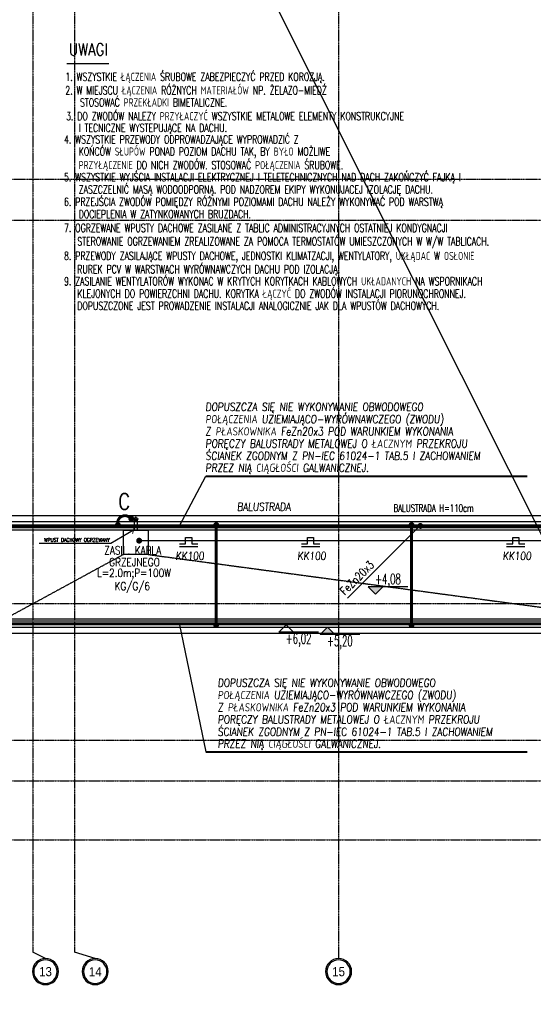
# Model space of a CAD drawing. Extents: x 3880 to 129921, y -116796 to -57711.
# Tile 12 of 110: x 9272 to 10532, y -102734 to -100320. Entities that reach past the tile are written whole.
import ezdxf
from ezdxf.enums import TextEntityAlignment as Align

# ---------------------------------------------------------------- set-up
doc = ezdxf.new("R2010")
doc.units = 0
doc.header["$LTSCALE"] = 2
for name, pattern in [('CENTER', [2, 1.25, -0.25, 0.25, -0.25]), ('DASHDOT2', [12.7, 6.35, -3.175, 0, -3.175]), ('DASHED', [0.75, 0.5, -0.25]), ('DIVIDE2', [0.625, 0.25, -0.125, 0, -0.125, 0, -0.125])]:
    doc.linetypes.add(name, pattern=pattern)
doc.layers.get('0').update_dxf_attribs({"color": 101, "linetype": 'CONTINUOUS'})
for name, color, linetype in [('E35', 6, 'CONTINUOUS'), ('E50', 3, 'CONTINUOUS'), ('Ele-balustrada', 114, 'CONTINUOUS'), ('Ins-wod', 152, 'CONTINUOUS'), ('Opis-rzedne', 52, 'CONTINUOUS'), ('Os-osie glowne', 1, 'CENTER'), ('Os-osie-opis', 2, 'CONTINUOUS'), ('Sch-opis', 51, 'CONTINUOUS'), ('W-idok', 9, 'CONTINUOUS')]:
    doc.layers.add(name, color=color, linetype=linetype)
doc.styles.add('dwg_opis duży', font='ARIAL.TTF', dxfattribs={"width": 0.9})
doc.styles.add('dwg_opis podstawowy', font='romans.shx', dxfattribs={"width": 0.9})
doc.styles.add('ROMANS', font='romans', dxfattribs={"width": 0.85})
doc.dimstyles.new('CHMIELNA', dxfattribs={"dimscale": 3.5, "dimtxt": 4, "dimasz": 1.5, "dimexe": 3, "dimexo": 0, "dimgap": 1, "dimtad": 1, "dimdec": 1, "dimrnd": 0.5, "dimzin": 12, "dimdsep": 46, "dimtxsty": 'ROMANS', "dimblk": 'DIMTICK', "dimcen": 0.09, "dimse1": 1, "dimse2": 1, "dimclrd": 143, "dimclrt": 53, "dimadec": 0, "dimazin": 0, "dimtfac": 1, "dimtdec": 1, "dimtix": 1, "dimtmove": 2, "dimatfit": 2, "dimldrblk": 'ARCHTICK', "dimfxl": 0, "dimtolj": 1, "dimtzin": 0, "dimarcsym": 0})

# ---------------------------------------------------------------- blocks, each defined once
blk = doc.blocks.new('dwg_kota kons 50')
blk.add_hatch(color=256).paths.add_polyline_path([(9, 9), (-9, 9), (0, 0)])
blk.add_lwpolyline([(39.75, 9), (-9, 9), (0, 0), (9, 9)])
at = {"style": 'dwg_opis podstawowy', "width": 0.6}
blk.add_attdef('KOTA_KONS', text='', height=12.75, dxfattribs=at).set_placement((15.375, 8.25), align=Align.BOTTOM_CENTER)
blk = doc.blocks.new('dwg_kota arch 50')
blk.add_lwpolyline([(39.75, 9), (-9, 9), (0, 0), (9, 9)])
at = {"style": 'dwg_opis podstawowy', "width": 0.6}
blk.add_attdef('KOTA_ARCH', text='', height=12.75, dxfattribs=at).set_placement((15.375, 8.25), align=Align.BOTTOM_CENTER)
blk = doc.blocks.new('_gkjgskfjgkdfh')
at = {"linetype": 'DASHDOT2', "ltscale": 0.5}
for points in [[(-7, 0), (7, 0)], [(0, -7), (0, 7)], [(0, 0), (0, -7)]]:
    blk.add_lwpolyline(points, dxfattribs=at)
at = {"ltscale": 2}
for radius in [3.75, 3.25]:
    blk.add_circle((0, 0), radius, dxfattribs=at)
blk = doc.blocks.new('_opis_osi_liczbowy')
blk.add_hatch(color=256).paths.add_polyline_path([(32, 32), (32, 28.8, -1), (32, -28.8), (32, -32, 1)])
for radius in [32, 28.8]:
    blk.add_circle((32, 0), radius)
at = {"style": 'dwg_opis duży', "width": 0.9}
blk.add_attdef('AXNAMEH', text='', height=22.4, rotation=90, dxfattribs=at).set_placement((32, 0), align=Align.MIDDLE_CENTER)
blk = doc.blocks.new('DIMTICK')
for p, q in [((-1, 0), (1, 0)), ((0, 1), (0, -1))]:
    blk.add_line(p, q)
at = {"const_width": 0.141}
blk.add_lwpolyline([(0.71, 0.71), (-0.71, -0.71)], dxfattribs=at)
blk = doc.blocks.new('A$C396C56EA')
at = {"layer": 'E35'}
for p, q in [((0, 0), (45, 0)), ((0, -6.9), (15, -6.9)), ((15, -6.9), (15, -21.9)), ((15, -21.9), (30, -21.9)), ((30, -21.9), (30, -6.9)), ((30, -6.9), (45, -6.9))]:
    blk.add_line(p, q, dxfattribs=at)

msp = doc.modelspace()

# ---------------------------------------------------------------- linework, layer by layer
at = {"layer": 'E35'}
for p, q in [((4105.524, -88730.724), (17200.62, -114839.417)), ((9664.45, -101560.816), (9729.016, -101439.036)), ((10076.543, -101738.362), (10255.425, -101559.48)), ((10076.543, -101738.362), (10255.425, -101559.48)), ((9664.45, -101803.802), (9729.016, -102115.683))]:
    msp.add_line(p, q, dxfattribs=at)
at = {"layer": 'E35', "linetype": 'Continuous'}
msp.add_line((9388.423, -100427.188), (9491.035, -100427.188), dxfattribs=at)
at = {"layer": 'E35', "lineweight": 40}
for p, q in [((9729.016, -101439.036), (10517.385, -101439.036)), ((9729.016, -102115.683), (10517.385, -102115.683))]:
    msp.add_line(p, q, dxfattribs=at)
at = {"layer": 'E50'}
msp.add_line((10860.826, -101597.503), (9565.416, -101597.503), dxfattribs=at)
at = {"layer": 'E50', "const_width": 7}
msp.add_lwpolyline([(9513.367, -101559.302, -0.84711057), (9545.438, -101543.789, -2.21832926)], format="xyb", dxfattribs=at)
for points in [[(9549.86, -101543.603, -1), (9542.36, -101543.603, -1)], [(9517.117, -101559.302, -1), (9509.617, -101559.302, -1)], [(9750.923, -101559.302, -1), (9758.423, -101559.302, -1)], [(10230.023, -101559.302, -1), (10237.523, -101559.302, -1)], [(9561.666, -101597.503, -1), (9569.166, -101597.503, -1)], [(9750.423, -101803.802, -1), (9757.923, -101803.802, -1)], [(10230.023, -101803.802, -1), (10237.523, -101803.802, -1)]]:
    msp.add_lwpolyline(points, format="xyb", close=True, dxfattribs=at)
at = {"layer": 'E50', "linetype": 'DIVIDE2', "ltscale": 70, "const_width": 7}
for points in [[(10754.673, -101561.302), (9204.673, -101560.611)], [(10754.673, -102331.302), (10754.673, -101801.51), (9204.673, -101801.51)]]:
    msp.add_lwpolyline(points, dxfattribs=at)
at = {"layer": 'E50', "const_width": 7}
for points in [[(9754.173, -101563.302), (9754.173, -101803.802)], [(10233.773, -101563.302), (10233.773, -101803.802)]]:
    msp.add_lwpolyline(points, dxfattribs=at)
at = {"layer": 'E50', "ltscale": 15, "const_width": 7}
msp.add_lwpolyline([(10255.516, -101565.051, 1), (10255.334, -101557.553, 1)], format="xyb", close=True, dxfattribs=at)
at = {"layer": 'Ele-balustrada'}
for points in [[(10750.173, -101559.302), (9236.673, -101559.302)], [(10754.173, -101563.302), (9236.673, -101563.302)], [(10756.673, -101799.802), (9236.673, -101799.802)], [(10752.673, -101803.802), (9236.673, -101803.802)]]:
    msp.add_lwpolyline(points, dxfattribs=at)
at = {"layer": 'Os-osie glowne'}
for points in [[(9304.673, -96629.302), (9304.673, -102606.302)], [(9406.673, -96629.302), (9406.673, -102606.302)], [(10054.673, -96629.302), (10054.673, -102606.302)], [(6322.673, -100711.302), (18589.673, -100711.302)], [(6322.673, -100811.302), (18589.673, -100811.302)], [(6322.673, -101561.302), (18589.673, -101561.302)], [(6322.673, -101751.302), (18589.673, -101751.302)], [(6322.673, -102086.302), (18589.673, -102086.302)], [(6322.673, -102186.302), (18589.673, -102186.302)], [(6322.673, -102331.302), (18589.673, -102331.302)]]:
    msp.add_lwpolyline(points, dxfattribs=at)
at = {"layer": 'Os-osie-opis'}
for points in [[(9335.655, -102622.302), (9304.673, -102606.302)], [(9457.655, -102622.302), (9406.673, -102606.302)], [(10054.673, -102606.302), (10054.673, -102622.302)]]:
    msp.add_lwpolyline(points, dxfattribs=at)
at = {"layer": 'W-idok'}
for p, q in [((10729.673, -101536.302), (9236.673, -101536.302)), ((10744.673, -101551.302), (9236.673, -101551.302)), ((10759.673, -101566.302), (9236.673, -101566.302)), ((10764.673, -101571.302), (9236.673, -101571.302)), ((9236.673, -101789.302), (10764.673, -101789.302)), ((9236.673, -101794.302), (10759.673, -101794.302)), ((9236.673, -101809.302), (10744.673, -101809.302)), ((9236.673, -101824.302), (10729.673, -101824.302))]:
    msp.add_line(p, q, dxfattribs=at)
for points in [[(9553.423, -101543.801), (9553.423, -101571.302)], [(9560.923, -101543.802), (9560.923, -101571.302)]]:
    msp.add_lwpolyline(points, dxfattribs=at)
msp.add_lwpolyline([(9527.173, -101631.302), (9527.173, -101571.302), (9587.173, -101571.302), (9587.173, -101631.302)], close=True, dxfattribs=at)
at = {"layer": 'W-idok', "linetype": 'DASHED'}
for points in [[(9527.173, -101631.302), (9236.673, -101789.302)], [(9587.173, -101631.302), (10764.673, -101789.302)]]:
    msp.add_lwpolyline(points, dxfattribs=at)

# ---------------------------------------------------------------- block references
at = {"layer": 'E35', "xscale": -1, "rotation": 180}
for p in [(9664.343, -101611.861), (9963.374, -101611.861), (10466.966, -101611.861)]:
    msp.add_blockref('A$C396C56EA', p, dxfattribs=at)
at = {"layer": 'Ins-wod'}
msp.add_blockref('_gkjgskfjgkdfh', (9557.15, -101543.802), dxfattribs=at)
at = {"layer": 'Opis-rzedne', "xscale": 2, "yscale": 2, "zscale": 2}
msp.add_blockref('dwg_kota kons 50', (10145.173, -101728.302), dxfattribs=at).add_auto_attribs({'KOTA_KONS': '+4,08'})
msp.add_blockref('dwg_kota kons 50', (10145.173, -101728.302), dxfattribs=at).add_auto_attribs({'KOTA_KONS': '+4,08'})
at = {"layer": 'Opis-rzedne'}
ref = msp.add_blockref('dwg_kota arch 50', (9925.858, -101803.802), dxfattribs=dict(at, xscale=-2, yscale=2, zscale=2, rotation=180))
ref.add_attrib('KOTA_ARCH', '+6,02', dxfattribs={"layer": '0', "height": 25.5, "style": 'dwg_opis podstawowy', "width": 0.6}).set_placement((9956.608, -101857.945), align=Align.BOTTOM_CENTER)
ref = msp.add_blockref('dwg_kota arch 50', (9925.858, -101803.802), dxfattribs=dict(at, xscale=-2, yscale=2, zscale=2, rotation=180))
ref.add_attrib('KOTA_ARCH', '+6,02', dxfattribs={"layer": '0', "height": 25.5, "style": 'dwg_opis podstawowy', "width": 0.6}).set_placement((9956.608, -101857.945), align=Align.BOTTOM_CENTER)
ref = msp.add_blockref('dwg_kota kons 50', (10027.132, -101809.302), dxfattribs=dict(at, xscale=-2, yscale=2, zscale=2, rotation=180))
ref.add_attrib('KOTA_KONS', '+5,20', dxfattribs={"layer": '0', "height": 25.5, "style": 'dwg_opis podstawowy', "width": 0.6}).set_placement((10057.882, -101863.445), align=Align.BOTTOM_CENTER)
ref = msp.add_blockref('dwg_kota kons 50', (10027.132, -101809.302), dxfattribs=dict(at, xscale=-2, yscale=2, zscale=2, rotation=180))
ref.add_attrib('KOTA_KONS', '+5,20', dxfattribs={"layer": '0', "height": 25.5, "style": 'dwg_opis podstawowy', "width": 0.6}).set_placement((10057.882, -101863.445), align=Align.BOTTOM_CENTER)
at = {"layer": 'Os-osie-opis'}
ref = msp.add_blockref('_opis_osi_liczbowy', (9335.655, -102622.302), dxfattribs=dict(at, xscale=-1, rotation=90))
ref.add_attrib('AXNAMEH', '13', dxfattribs={"layer": '0', "height": 22.4, "style": 'dwg_opis duży', "width": 0.9}).set_placement((9335.765, -102654.287), align=Align.MIDDLE_CENTER)
ref = msp.add_blockref('_opis_osi_liczbowy', (9457.655, -102622.302), dxfattribs=dict(at, xscale=-1, rotation=90))
ref.add_attrib('AXNAMEH', '14', dxfattribs={"layer": '0', "height": 22.4, "style": 'dwg_opis duży', "width": 0.9}).set_placement((9457.765, -102654.684), align=Align.MIDDLE_CENTER)
ref = msp.add_blockref('_opis_osi_liczbowy', (10054.673, -102622.302), dxfattribs=dict(at, xscale=-1, rotation=90))
ref.add_attrib('AXNAMEH', '15', dxfattribs={"layer": '0', "height": 22.4, "style": 'dwg_opis duży', "width": 0.9}).set_placement((10054.783, -102654.302), align=Align.MIDDLE_CENTER)

# ---------------------------------------------------------------- texts
at = {"layer": 'E35', "style": 'ROMANS'}
for s, height, width, p in [('UWAGI', 30, 0.8, (9393.04, -100407.821)), ('1. WSZYSTKIE ŁĄCZENIA ŚRUBOWE ZABEZPIECZYĆ PRZED KOROZJĄ.', 19.95, 0.7, (9384.351, -100469.871)), ('2. W MIEJSCU ŁĄCZENIA RÓŻNYCH MATERIAŁÓW NP. ŻELAZO-MIEDŹ', 19.95, 0.7, (9384.351, -100503.036)), ('STOSOWAĆ PRZEKŁADKI BIMETALICZNE.', 19.95, 0.7, (9420.389, -100532.71)), ('3. DO ZWODÓW NALEZY PRZYŁACZYĆ WSZYSTKIE METALOWE ELEMENTY KONSTRUKCYJNE', 19.95, 0.7, (9386.29, -100566.461)), ('I TECNICZNE WYSTEPUJĄCE NA DACHU.', 19.95, 0.7, (9417.192, -100595.219)), ('4. WSZYSTKIE PRZEWODY ODPROWADZAJĄCE WYPROWADZIĆ Z ', 19.95, 0.7, (9381.154, -100623.47)), ('KOŃCÓW SŁUPÓW PONAD POZIOM DACHU TAK, BY BYŁO MOŻLIWE', 19.95, 0.7, (9417.192, -100653.144)), ('PRZYŁĄCZENIE DO NICH ZWODÓW. STOSOWAĆ POŁĄCZENIA ŚRUBOWE.', 19.95, 0.7, (9417.192, -100686.31)), ('5. WSZYSTKIE WYJŚCIA INSTALACJI ELEKTRYCZNEJ I TELETECHNICZNYCH NAD DACH ZAKOŃCZYĆ FAJKĄ I ', 19.95, 0.7, (9381.154, -100715.984)), ('ZASZCZELNIĆ MASĄ WODOODPORNĄ. POD NADZOREM EKIPY WYKONUJACEJ IZOLACJĘ DACHU. ', 19.95, 0.7, (9417.192, -100746.135)), ('6. PRZEJŚCIA ZWODÓW POMIĘDZY RÓŻNYMI POZIOMAMI DACHU NALEŻY WYKONYWAĆ POD WARSTWĄ ', 19.95, 0.7, (9381.154, -100776.5)), ('DOCIEPLENIA W ZATYNKOWANYCH BRUZDACH.', 19.95, 0.7, (9417.192, -100806.652)), ('7. OGRZEWANE WPUSTY DACHOWE ZASILANE Z TABLIC ADMINISTRACYJNYCH OSTATNIEJ KONDYGNACJI', 19.95, 0.7, (9381.154, -100840.599)), ('STEROWANIE OGRZEWANIEM ZREALIZOWANE ZA POMOCA TERMOSTATÓW UMIESZCZONYCH W W/W TABLICACH.', 19.95, 0.7, (9413.641, -100873.386)), ('8. PRZEWODY ZASILAJĄCE WPUSTY DACHOWE, JEDNOSTKI KLIMATZACJI, WENTYLATORY, UKŁĄDAC W OSŁONIE ', 19.95, 0.7, (9381.154, -100909.074)), ('RUREK PCV W WARSTWACH WYRÓWNAWCZYCH DACHU POD IZOLACJĄ. ', 19.95, 0.7, (9413.641, -100941.86)), ('9. ZASILANIE WENTYLATORÓW WYKONAC W KRYTYCH KORYTKACH KABLOWYCH UKŁADANYCH NA WSPORNIKACH ', 19.95, 0.7, (9381.154, -100971.323)), ('KLEJONYCH DO POWIERZCHNI DACHU. KORYTKA ŁĄCZYĆ DO ZWODÓW INSTALACJI PIORUNOCHRONNEJ.', 19.95, 0.7, (9413.849, -101001.669)), ('DOPUSZCZONE JEST PROWADZENIE INSTALACJI ANALOGICZNIE JAK DLA WPUSTÓW DACHOWYCH.', 19.95, 0.7, (9413.849, -101031.496))]:
    msp.add_text(s, height=height, dxfattribs=dict(at, width=width)).set_placement(p)
at = {"layer": 'E35', "lineweight": 40, "style": 'ROMANS', "oblique": 5, "width": 0.8}
for s, p in [('DOPUSZCZA SIĘ NIE WYKONYWANIE OBWODOWEGO', (9728.161, -101279.431)), ('POŁĄCZENIA UZIEMIAJĄCO-WYRÓWNAWCZEGO (ZWODU)', (9728.161, -101309.431)), ('Z PŁASKOWNIKA FeZn20x3 POD WARUNKIEM WYKONANIA', (9728.161, -101339.431)), ('PORĘCZY BALUSTRADY METALOWEJ O ŁACZNYM PRZEKROJU', (9728.161, -101369.431)), ('ŚCIANEK ZGODNYM Z PN-IEC 61024-1 TAB.5 I ZACHOWANIEM', (9728.161, -101399.431)), ('PRZEZ NIĄ CIĄGŁOŚCI GALWANICZNEJ.', (9728.161, -101428.772)), ('DOPUSZCZA SIĘ NIE WYKONYWANIE OBWODOWEGO', (9758.06, -101956.078)), ('POŁĄCZENIA UZIEMIAJĄCO-WYRÓWNAWCZEGO (ZWODU)', (9758.06, -101986.078)), ('Z PŁASKOWNIKA FeZn20x3 POD WARUNKIEM WYKONANIA', (9758.06, -102016.078)), ('PORĘCZY BALUSTRADY METALOWEJ O ŁACZNYM PRZEKROJU', (9758.06, -102046.078)), ('ŚCIANEK ZGODNYM Z PN-IEC 61024-1 TAB.5 I ZACHOWANIEM', (9758.06, -102076.078)), ('PRZEZ NIĄ CIĄGŁOŚCI GALWANICZNEJ.', (9758.06, -102105.419))]:
    msp.add_text(s, height=20, rotation=360, dxfattribs=at).set_placement(p)
at = {"layer": 'E35', "style": 'ROMANS', "oblique": 5, "width": 0.8}
for s, p in [('BALUSTRADA', (9805.399, -101524.355)), ('KK100', (9654.729, -101644.853)), ('KK100', (9953.761, -101644.853)), ('KK100', (10457.353, -101644.853))]:
    msp.add_text(s, height=20, dxfattribs=at).set_placement(p)
at = {"layer": 'E35', "style": 'ROMANS', "width": 0.8}
for s, p in [('ZASIL. KABLA ', (9555.227, -101621.159)), ('GRZEJNEGO', (9554.016, -101650.349)), ('L=2.0m;P=100W', (9552.804, -101679.539)), ('KG/G/6', (9548.648, -101710.387))]:
    msp.add_text(s, height=20, rotation=0, dxfattribs=at).set_placement(p, align=Align.MIDDLE)
msp.add_text('FeZn20x3', height=20, rotation=45, dxfattribs=at).set_placement((10069.892, -101732.594))
msp.add_text('FeZn20x3', height=20, rotation=45, dxfattribs=at).set_placement((10069.892, -101732.594))
at = {"layer": 'E50', "ltscale": 50, "style": 'ROMANS', "width": 0.8}
msp.add_text('C', height=40, dxfattribs=at).set_placement((9514.539, -101521.412))
at = {"layer": 'Sch-opis', "style": 'ROMANS', "width": 0.7}
msp.add_text('BALUSTRADA H=110cm', height=18, dxfattribs=at).set_placement((10189.441, -101526.455))
at = {"layer": 'Sch-opis', "insert": (9493.754, -101591.131), "char_height": 9, "width": 203.76147, "attachment_point": 3, "rotation": 360, "style": 'ROMANS'}
msp.add_mtext('WPUST DACHOWY OGRZEWANY', dxfattribs=at)

# ---------------------------------------------------------------- leaders
at = {"layer": 'Sch-opis'}
msp.add_leader([(9551.701, -101571.302), (9495.761, -101604.199), (9320.18, -101604.199)], dimstyle='CHMIELNA', override={"dimasz": 4, "dimgap": 1, "dimtad": 0}, dxfattribs=at)

doc.saveas('drawing.dxf')
